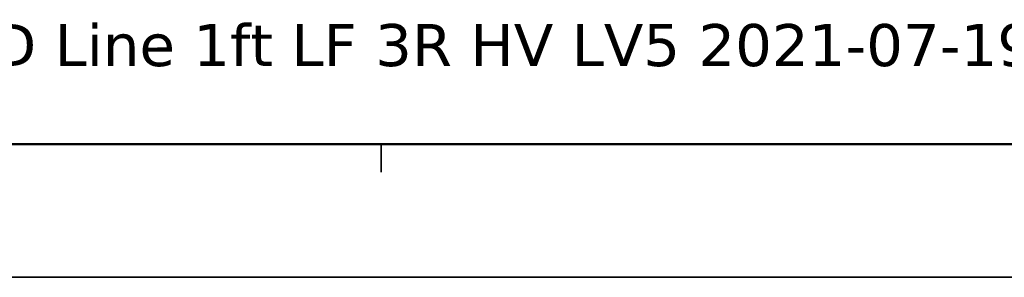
# Model space of a CAD drawing. Header units: millimetres. Extents: x 0 to 420, y 0 to 296.
# Tile 2 of 19: x 139 to 209, y 0 to 19. Entities that reach past the tile are written whole.
import ezdxf

# ---------------------------------------------------------------- set-up
doc = ezdxf.new("R2010")
doc.units = ezdxf.units.MM
doc.layers.get('0').update_dxf_attribs({"lineweight": 25})
doc.layers.add('Sketch Geometry(ISO)', color=7, linetype='Continuous', lineweight=50)
doc.layers.add('Symbols(ISO)', color=7, linetype='Continuous', lineweight=25)
doc.styles.add('Philips-tekst', font='verdana.ttf')

# ---------------------------------------------------------------- blocks, each defined once
blk = doc.blocks.new('Borders A3')
at = {"layer": 'Sketch Geometry(ISO)', "color": 1, "linetype": 'Continuous', "lineweight": 50, "true_color": 0xff0000}
blk.add_line((20, 10), (410, 10), dxfattribs=at)
at = {"layer": 'Sketch Geometry(ISO)', "color": 7, "linetype": 'Continuous', "lineweight": 35}
for p, q in [((165, 10), (165, 8)), ((0.5, 0.5), (419.5, 0.5))]:
    blk.add_line(p, q, dxfattribs=at)

msp = doc.modelspace()

# ---------------------------------------------------------------- block references
msp.add_blockref('Borders A3', (0, 0))

# ---------------------------------------------------------------- texts
at = {"layer": 'Symbols(ISO)', "color": 7, "insert": (79.253, 18.572), "char_height": 3, "width": 145.24768, "attachment_point": 1, "style": 'Philips-tekst'}
msp.add_mtext('{\\fVerdana|b0|i0;3D file available: Fortimo LED Line 1ft LF 3R HV LV5 2021-07-19.stp}', dxfattribs=at)

doc.saveas('drawing.dxf')
